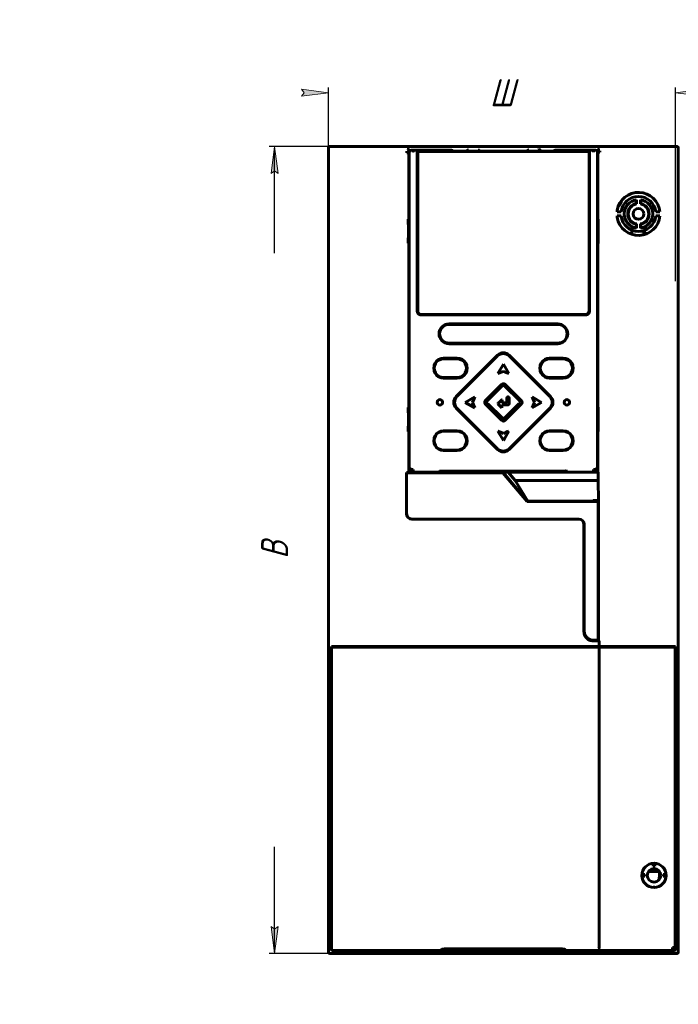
# Model space of a CAD drawing. Header units: millimetres. Extents: x 0 to 841, y 0 to 1189.
# Tile 1 of 5: x 0 to 245, y 366 to 732. Entities that reach past the tile are written whole.
import ezdxf

# ---------------------------------------------------------------- set-up
doc = ezdxf.new("R2010")
doc.units = ezdxf.units.MM
doc.linetypes.add('K5LT_BASIC', pattern=[0])
doc.linetypes.add('K5LT_THIN', pattern=[0])
doc.layers.add('Системный слой', color=7, linetype='Continuous')
doc.styles.add('KDIMTEXTSTYLE', font='GOST_AU.SHX', dxfattribs={"width": 0.96, "oblique": 15, "height": 5})
doc.dimstyles.new('KDIMSTYLE (1.00)', dxfattribs={"dimtxt": 5, "dimasz": 1, "dimexe": 2, "dimexo": 0, "dimgap": 1, "dimtad": 1, "dimtxsty": 'KDIMTEXTSTYLE', "dimsah": 1, "dimcen": 0, "dimdle": 1, "dimadec": 0, "dimazin": 0, "dimtfac": 0.667, "dimtmove": 0, "dimatfit": 3, "dimfxl": 1, "dimtvp": 1, "dimtolj": 1, "dimtzin": 0, "dimarcsym": 0})

# ---------------------------------------------------------------- blocks, each defined once
blk = doc.blocks.new('KDIMARROW_01')
at = {"layer": 'Системный слой'}
blk.add_hatch(color=0, dxfattribs=at).paths.add_polyline_path([(0, 0), (-10, 1.32), (-9, 0), (-10, -1.32)])
at = {"layer": 'Системный слой', "color": 0, "linetype": 'K5LT_THIN', "lineweight": 18}
for p, q in [((-9, 0), (-10, 1.32)), ((-10, 1.32), (0, 0)), ((0, 0), (-10, -1.32)), ((-10, -1.32), (-9, 0)), ((0, 0), (-1, 0))]:
    blk.add_line(p, q, dxfattribs=at)

msp = doc.modelspace()

# ---------------------------------------------------------------- linework, layer by layer
at = {"layer": 'Системный слой', "color": 150, "linetype": 'K5LT_BASIC', "lineweight": 60, "true_color": 0x0080ff}
for p, q in [((115.231, 685.05), (244.232, 685.05)), ((114.72, 385.536), (114.72, 684.536)), ((114.731, 385.549), (114.731, 684.551)), ((143.861, 682.767), (143.861, 683.267)), ((143.861, 682.767), (144.361, 682.767)), ((144.631, 683.58), (144.631, 658.173)), ((144.731, 682.731), (144.731, 564.931)), ((145.73, 683.73), (160.229, 683.73)), ((146.204, 682.918), (146.189, 683.217)), ((146.239, 682.919), (146.239, 683.219)), ((147.714, 682.919), (147.714, 623.915)), ((147.719, 683.219), (147.731, 683.256)), ((147.731, 623.932), (147.731, 683.256)), ((147.731, 683.256), (211.731, 683.256)), ((211.581, 683.232), (147.881, 683.232)), ((147.881, 683.232), (147.881, 624.032)), ((147.89, 683.224), (147.881, 683.232)), ((147.895, 682.924), (147.895, 624.046)), ((160.425, 683.33), (199.036, 683.33)), ((192.832, 683.78), (192.964, 683.979)), ((193.235, 683.534), (193.461, 683.534)), ((193.369, 683.336), (193.308, 683.336)), ((193.464, 683.479), (193.364, 683.33)), ((199.227, 683.738), (199.235, 683.738)), ((199.227, 683.728), (199.235, 683.728)), ((199.235, 683.733), (213.733, 683.733)), ((211.567, 624.046), (211.567, 682.924)), ((211.572, 683.224), (211.581, 683.232)), ((211.581, 683.232), (211.581, 624.032)), ((211.731, 683.256), (211.731, 623.932)), ((211.744, 683.219), (211.731, 683.256)), ((211.749, 623.915), (211.749, 682.919)), ((213.223, 683.219), (213.223, 682.919)), ((213.258, 682.918), (213.273, 683.217)), ((214.731, 682.733), (214.731, 616.732)), ((214.831, 658.173), (214.831, 683.58)), ((215.049, 682.924), (215.549, 682.924)), ((215.549, 683.336), (215.267, 683.336)), ((215.549, 683.424), (215.549, 682.924)), ((244.731, 684.551), (244.731, 385.549)), ((229.179, 663.717), (229.179, 665.238)), ((230.679, 665.238), (230.679, 663.717)), ((222.048, 661.362), (222.048, 660.741)), ((222.048, 660.741), (223.473, 660.741)), ((223.473, 659.241), (222.048, 659.241)), ((222.048, 659.241), (222.048, 658.621)), ((236.386, 660.741), (237.894, 660.741)), ((236.386, 659.241), (237.894, 659.241)), ((144.396, 658.055), (144.631, 658.173)), ((144.396, 656.064), (144.396, 658.055)), ((144.396, 656.064), (144.516, 656.004)), ((144.516, 656.004), (144.516, 651.115)), ((144.731, 658.173), (144.631, 658.173)), ((214.831, 658.173), (214.731, 658.173)), ((214.831, 658.173), (215.014, 658.081)), ((215.014, 656.038), (214.946, 656.004)), ((214.946, 656.004), (214.946, 651.115)), ((215.014, 658.081), (215.014, 656.038)), ((229.179, 654.745), (229.179, 656.266)), ((230.679, 656.266), (230.679, 654.745)), ((227.487, 653.968), (227.487, 652.373)), ((229.179, 654.97), (228.233, 654.97)), ((231.401, 654.97), (230.679, 654.97)), ((231.401, 654.97), (231.401, 654.9)), ((231.401, 653.66), (231.401, 653.237)), ((232.72, 653.237), (231.401, 653.237)), ((232.72, 652.494), (232.72, 653.237)), ((144.516, 651.115), (144.396, 651.055)), ((144.396, 649.064), (144.396, 651.055)), ((144.631, 648.946), (144.396, 649.064)), ((144.631, 648.946), (144.631, 588.173)), ((144.631, 648.946), (144.731, 648.946)), ((214.731, 648.946), (214.831, 648.946)), ((215.014, 649.038), (214.831, 648.946)), ((214.831, 588.173), (214.831, 648.946)), ((214.946, 651.115), (215.014, 651.081)), ((215.014, 651.081), (215.014, 649.038)), ((147.881, 624.032), (147.895, 624.046)), ((149.214, 622.415), (210.249, 622.415)), ((210.231, 622.432), (149.231, 622.432)), ((210.081, 622.532), (149.381, 622.532)), ((210.067, 622.546), (149.395, 622.546)), ((211.567, 624.046), (211.581, 624.032)), ((159.531, 619.132), (199.931, 619.132)), ((159.531, 618.932), (199.931, 618.932)), ((200.963, 618.985), (200.963, 618.777)), ((214.679, 615.732), (214.679, 608.132)), ((199.931, 611.932), (159.531, 611.932)), ((199.931, 611.732), (159.531, 611.732)), ((164.703, 611.932), (164.703, 611.732)), ((165.281, 611.932), (165.281, 611.732)), ((165.703, 611.932), (165.703, 611.732)), ((166.09, 611.932), (166.09, 611.732)), ((191.323, 611.932), (191.323, 611.732)), ((191.423, 611.932), (191.423, 611.732)), ((192.623, 611.732), (192.623, 611.932)), ((192.723, 611.732), (192.723, 611.932)), ((193.853, 611.732), (193.853, 611.932)), ((193.863, 611.732), (193.863, 611.932)), ((193.873, 611.932), (193.873, 611.732)), ((193.963, 611.932), (193.963, 611.732)), ((194.163, 611.732), (194.163, 611.932)), ((195.253, 611.732), (195.253, 611.932)), ((195.263, 611.932), (195.263, 611.732)), ((195.273, 611.932), (195.273, 611.732)), ((200.963, 612.087), (200.963, 611.879)), ((178.917, 608.234), (178.917, 607.951)), ((178.917, 607.951), (178.917, 608.234)), ((179.365, 608.041), (179.365, 608.324)), ((157.532, 606.332), (162.531, 606.332)), ((157.532, 606.132), (162.531, 606.132)), ((162.195, 592.053), (177.61, 607.468)), ((162.478, 592.053), (177.61, 607.185)), ((177.696, 600.595), (179.731, 604.12)), ((179.731, 604.12), (181.766, 600.595)), ((181.853, 607.468), (197.267, 592.053)), ((181.853, 607.185), (196.985, 592.053)), ((193.768, 604.211), (193.768, 604.129)), ((193.768, 604.211), (193.808, 604.211)), ((194.168, 604.779), (194.168, 605.092)), ((194.542, 605.189), (194.257, 605.189)), ((196.931, 606.332), (201.931, 606.332)), ((196.931, 606.132), (201.931, 606.132)), ((200.963, 606.332), (200.963, 606.132)), ((214.731, 607.132), (214.731, 564.931)), ((154.1, 603.319), (154.1, 604.015)), ((154.1, 601.249), (154.1, 601.944)), ((179.731, 601.459), (177.696, 600.595)), ((177.696, 600.595), (178.704, 601.023)), ((179.272, 601.264), (179.731, 601.459)), ((181.766, 600.595), (179.731, 601.459)), ((180.62, 601.082), (181.766, 600.595)), ((193.808, 600.649), (193.808, 601.053)), ((193.818, 600.633), (193.818, 601.033)), ((162.531, 599.132), (157.532, 599.132)), ((162.531, 598.932), (157.532, 598.932)), ((192.443, 596.878), (192.16, 596.878)), ((194.918, 599.739), (194.624, 599.739)), ((194.9, 599.539), (194.918, 599.539)), ((194.918, 599.539), (194.918, 599.739)), ((194.918, 599.539), (195.118, 599.539)), ((194.918, 599.539), (194.918, 599.528)), ((195.118, 599.407), (195.118, 599.539)), ((195.218, 599.58), (195.218, 599.353)), ((201.931, 599.132), (196.931, 599.132)), ((201.931, 598.932), (196.931, 598.932)), ((200.963, 599.132), (200.963, 598.932)), ((179.024, 596.579), (173.083, 590.639)), ((173.791, 590.639), (179.024, 595.871)), ((186.379, 590.639), (180.438, 596.579)), ((180.438, 595.871), (185.671, 590.639)), ((192.728, 596.464), (192.728, 596.593)), ((192.728, 596.593), (192.728, 596.417)), ((192.728, 596.31), (192.728, 596.464)), ((192.728, 596.417), (192.728, 596.31)), ((163.053, 592.628), (162.77, 592.628)), ((165.543, 589.932), (169.068, 591.967)), ((169.068, 587.896), (165.543, 589.932)), ((165.543, 589.932), (169.068, 587.896)), ((169.068, 591.967), (168.203, 589.932)), ((168.399, 589.472), (168.203, 589.932)), ((168.203, 589.932), (169.068, 587.896)), ((173.791, 589.224), (174.004, 589.437)), ((174.004, 589.437), (179.236, 584.204)), ((179.214, 590.901), (179.221, 590.889)), ((179.214, 589.794), (179.214, 590.901)), ((179.214, 589.794), (179.221, 589.796)), ((179.731, 589.794), (179.214, 589.794)), ((179.731, 589.796), (179.221, 589.796)), ((181.039, 589.795), (179.731, 589.796)), ((180.226, 584.204), (185.459, 589.437)), ((181.055, 589.794), (181.039, 589.795)), ((181.133, 591.81), (181.122, 591.795)), ((185.459, 589.437), (185.671, 589.224)), ((193.919, 589.932), (190.394, 591.967)), ((191.259, 589.932), (190.394, 591.967)), ((190.394, 587.896), (191.259, 589.932)), ((193.919, 589.932), (190.394, 587.896)), ((196.692, 592.628), (196.409, 592.628)), ((144.396, 588.055), (144.631, 588.173)), ((144.396, 586.064), (144.396, 588.055)), ((144.396, 586.064), (144.516, 586.004)), ((144.516, 586.004), (144.516, 581.115)), ((144.731, 588.173), (144.631, 588.173)), ((177.61, 572.395), (162.195, 587.81)), ((177.61, 572.678), (162.478, 587.81)), ((169.068, 587.896), (168.642, 588.899)), ((173.083, 589.224), (179.024, 583.284)), ((173.791, 589.224), (179.024, 583.992)), ((179.214, 588.999), (179.731, 588.999)), ((179.214, 587.892), (179.214, 588.999)), ((179.221, 589.012), (179.731, 589.012)), ((179.731, 588.999), (179.731, 589.012)), ((180.438, 583.284), (186.379, 589.224)), ((180.438, 583.992), (185.671, 589.224)), ((196.985, 587.81), (181.853, 572.678)), ((197.267, 587.81), (181.853, 572.395)), ((191.013, 589.352), (190.394, 587.896)), ((214.831, 588.173), (214.731, 588.173)), ((214.831, 588.173), (215.014, 588.081)), ((215.014, 586.038), (214.946, 586.004)), ((214.946, 586.004), (214.946, 581.115)), ((215.014, 588.081), (215.014, 586.038)), ((144.516, 581.115), (144.396, 581.055)), ((144.396, 579.064), (144.396, 581.055)), ((144.631, 578.946), (144.396, 579.064)), ((144.631, 578.946), (144.631, 564.059)), ((144.631, 578.946), (144.731, 578.946)), ((157.532, 579.382), (162.531, 579.382)), ((157.532, 579.182), (162.531, 579.182)), ((179.731, 575.744), (177.696, 579.268)), ((177.696, 579.268), (179.731, 578.404)), ((179.121, 578.663), (177.696, 579.268)), ((181.766, 579.268), (179.731, 575.744)), ((179.731, 578.404), (181.766, 579.268)), ((180.191, 578.599), (179.731, 578.404)), ((196.931, 579.382), (201.931, 579.382)), ((196.931, 579.182), (201.931, 579.182)), ((214.731, 578.946), (214.831, 578.946)), ((215.014, 579.038), (214.831, 578.946)), ((214.831, 564.059), (214.831, 578.946)), ((214.946, 581.115), (215.014, 581.081)), ((215.014, 581.081), (215.014, 579.038)), ((179.731, 575.744), (180.321, 576.765)), ((162.531, 572.182), (157.532, 572.182)), ((162.531, 571.982), (157.532, 571.982)), ((201.931, 572.182), (196.931, 572.182)), ((201.931, 571.982), (196.931, 571.982)), ((143.712, 563.81), (143.677, 563.845)), ((143.677, 563.845), (143.677, 548.52)), ((143.861, 563.845), (143.677, 563.845)), ((143.712, 563.81), (143.712, 548.52)), ((144.387, 563.81), (143.712, 563.81)), ((144.387, 563.81), (144.361, 563.837)), ((144.387, 563.815), (144.631, 564.059)), ((144.387, 563.81), (144.387, 563.815)), ((144.387, 563.815), (179.614, 563.815)), ((144.631, 564.059), (145.242, 564.059)), ((155.725, 563.932), (145.73, 563.932)), ((146.229, 564.432), (146.229, 564.931)), ((155.725, 563.932), (155.948, 564.378)), ((155.789, 564.059), (159.431, 564.059)), ((203.515, 564.378), (155.948, 564.378)), ((157.821, 563.815), (157.821, 563.959)), ((157.906, 563.959), (157.821, 563.959)), ((157.906, 563.959), (157.906, 563.815)), ((158.165, 563.815), (158.165, 564.059)), ((158.231, 564.293), (158.231, 564.378)), ((158.5, 564.258), (167.431, 564.258)), ((159.431, 564.258), (159.431, 564.059)), ((160.631, 564.378), (160.631, 564.303)), ((160.631, 564.303), (165.431, 564.303)), ((165.431, 564.303), (165.431, 564.378)), ((166.431, 564.059), (166.431, 564.258)), ((166.431, 564.059), (167.431, 564.059)), ((167.431, 564.054), (167.431, 564.378)), ((167.431, 564.012), (167.431, 564.054)), ((192.031, 564.054), (167.431, 564.054)), ((167.431, 563.971), (167.431, 564.012)), ((192.031, 564.012), (167.431, 564.012)), ((192.031, 563.971), (167.431, 563.971)), ((167.431, 563.887), (167.431, 563.971)), ((180.5, 563.887), (167.431, 563.887)), ((177.965, 563.887), (177.965, 563.815)), ((179.614, 563.815), (181.534, 563.971)), ((179.614, 563.815), (188.571, 553.14)), ((181.556, 563.971), (184.131, 560.901)), ((192.031, 564.378), (192.031, 564.054)), ((192.031, 564.258), (194.531, 564.258)), ((192.031, 564.059), (193.031, 564.059)), ((192.031, 564.054), (192.031, 564.012)), ((192.031, 564.012), (192.031, 563.971)), ((203.455, 563.972), (192.031, 563.972)), ((192.031, 563.971), (192.031, 563.887)), ((193.031, 564.258), (193.031, 564.059)), ((194.031, 564.378), (194.031, 564.303)), ((194.031, 564.303), (194.531, 564.303)), ((194.531, 563.976), (194.531, 564.378)), ((198.531, 563.976), (194.531, 563.976)), ((198.531, 564.378), (198.531, 563.976)), ((198.531, 564.303), (198.831, 564.303)), ((198.531, 564.258), (200.963, 564.258)), ((198.831, 564.303), (198.831, 564.378)), ((200.031, 564.059), (200.031, 564.258)), ((200.031, 564.059), (203.247, 564.059)), ((201.231, 564.293), (201.231, 564.378)), ((213.733, 563.932), (203.734, 563.932)), ((213.233, 564.432), (213.233, 564.931)), ((214.918, 563.972), (214.012, 563.972)), ((214.22, 564.059), (214.831, 564.059)), ((214.918, 563.972), (214.831, 564.059)), ((214.918, 560.901), (214.918, 563.972)), ((143.762, 563.741), (143.762, 548.54)), ((143.762, 563.741), (179.533, 563.741)), ((188.512, 553.04), (179.533, 563.741)), ((214.918, 560.901), (184.131, 560.901)), ((188.857, 553.14), (184.131, 560.901)), ((214.918, 560.901), (215.049, 553.398)), ((210.026, 553.04), (188.512, 553.04)), ((188.571, 553.14), (210.026, 553.14)), ((210.026, 553.14), (212.92, 553.14)), ((213.146, 553.14), (213.146, 553.398)), ((213.146, 553.398), (215.049, 553.398)), ((213.146, 553.14), (215.049, 553.14)), ((213.49, 553.14), (213.49, 553.021)), ((214.977, 501.486), (214.977, 552.995)), ((215.041, 553.14), (215.041, 501.275)), ((215.049, 553.14), (215.049, 553.398)), ((143.677, 548.52), (143.712, 548.52)), ((207.712, 546.52), (145.712, 546.52)), ((145.712, 546.486), (145.712, 546.52)), ((145.712, 546.486), (207.712, 546.486)), ((145.762, 546.54), (207.772, 546.54)), ((207.712, 546.486), (207.712, 546.52)), ((209.677, 504.74), (209.677, 544.52)), ((209.712, 544.52), (209.677, 544.52)), ((209.712, 544.52), (209.712, 504.74)), ((209.772, 544.54), (209.772, 504.94)), ((215.041, 529.263), (214.977, 529.263)), ((214.977, 523.21), (215.041, 523.21)), ((115.806, 499.166), (115.806, 386.624)), ((115.806, 499.166), (116.241, 499.166)), ((115.832, 498.846), (116.241, 498.846)), ((115.832, 498.846), (115.832, 386.65)), ((122.233, 499.166), (116.241, 499.166)), ((116.241, 498.846), (122.233, 498.846)), ((118.736, 499.062), (118.313, 499.062)), ((118.313, 499.062), (118.313, 498.846)), ((118.604, 499.166), (118.604, 499.062)), ((118.736, 499.062), (118.736, 498.846)), ((120.656, 499.166), (120.656, 498.846)), ((210.135, 499.166), (122.233, 499.166)), ((122.233, 498.846), (210.126, 498.846)), ((192.194, 499.166), (192.194, 498.846)), ((199.247, 498.846), (199.247, 499.166)), ((210.126, 498.846), (215.322, 498.846)), ((210.135, 499.166), (215.331, 499.166)), ((213.49, 501.46), (213.49, 501.275)), ((215.041, 501.275), (213.49, 501.275)), ((215.049, 501.266), (215.041, 501.275)), ((215.322, 387.188), (215.322, 498.846)), ((242.587, 498.846), (215.322, 498.846)), ((215.331, 499.166), (215.331, 501.257)), ((215.549, 501.257), (215.331, 501.257)), ((242.606, 499.166), (215.331, 499.166)), ((238.804, 499.166), (238.804, 498.846)), ((239.073, 499.166), (239.073, 498.846)), ((240.685, 499.062), (241.13, 499.062)), ((240.689, 498.985), (240.685, 499.062)), ((240.689, 498.985), (240.689, 498.846)), ((240.857, 499.062), (240.857, 499.166)), ((241.13, 498.846), (241.13, 499.062)), ((242.587, 498.846), (243.087, 498.846)), ((243.105, 499.166), (242.606, 499.166)), ((243.087, 498.846), (243.612, 498.846)), ((243.105, 499.166), (243.657, 499.166)), ((243.612, 386.65), (243.612, 498.846)), ((243.657, 386.624), (243.657, 499.166)), ((235.406, 417.454), (235.406, 418.534)), ((236.057, 418.533), (236.057, 417.454)), ((232.327, 413.724), (231.224, 413.724)), ((231.226, 414.375), (232.327, 414.375)), ((237.72, 415.529), (233.694, 415.529)), ((237.72, 415.529), (237.72, 413.569)), ((239.135, 414.375), (240.218, 414.375)), ((240.22, 413.724), (239.135, 413.724)), ((235.406, 409.539), (235.406, 409.625)), ((236.057, 409.625), (236.057, 409.54)), ((128.389, 385.036), (115.22, 385.036)), ((244.232, 385.05), (115.231, 385.05)), ((116.305, 386.124), (243.158, 386.124)), ((116.331, 386.15), (243.113, 386.15)), ((131.411, 385.036), (128.389, 385.036)), ((131.411, 385.036), (132.409, 385.036)), ((151.356, 385.036), (132.409, 385.036)), ((151.356, 385.05), (151.356, 385.036)), ((151.356, 385.036), (152.72, 385.036)), ((163.695, 385.036), (152.72, 385.036)), ((156.722, 386.44), (156.722, 386.545)), ((157.079, 386.59), (156.93, 386.59)), ((160.222, 386.728), (199.222, 386.728)), ((195.745, 385.036), (163.695, 385.036)), ((206.72, 385.036), (195.745, 385.036)), ((202.515, 386.59), (202.365, 386.59)), ((202.722, 386.545), (202.722, 386.44)), ((206.72, 385.036), (208.085, 385.036)), ((208.085, 385.036), (208.085, 385.05)), ((227.032, 385.036), (208.085, 385.036)), ((215.322, 387.188), (215.322, 387.175)), ((228.03, 385.036), (227.032, 385.036)), ((231.052, 385.036), (228.03, 385.036)), ((244.22, 385.036), (231.052, 385.036)), ((242.587, 387.175), (242.587, 386.676)), ((242.587, 387.175), (243.087, 387.175))]:
    msp.add_line(p, q, dxfattribs=at)
for centre, radius in [((229.929, 659.991), 2), ((156.13, 589.932), 1), ((203.332, 589.932), 1), ((235.731, 414.05), 2.517)]:
    msp.add_circle(centre, radius, dxfattribs=at)
for centre, radius, start, end in [((115.22, 684.536), 0.5, 141.37743, 180), ((229.929, 659.991), 8, 5.37938, 170.13386), ((229.929, 659.991), 6.5, 6.62581, 173.37419), ((219.72, 665.737), 4, 312.82785, 348.43397), ((229.929, 659.991), 5.3, 98.1352, 261.8648), ((229.92, 659.978), 3.986, 100.71657, 259.28343), ((229.929, 659.991), 3.8, 101.38311, 258.61689), ((229.929, 659.991), 5.3, 278.1352, 81.8648), ((229.92, 659.978), 3.986, 280.97607, 79.02393), ((229.929, 659.991), 3.8, 281.38311, 78.61689), ((229.929, 659.991), 8, 189.86614, 354.62062), ((229.929, 659.991), 6.5, 186.62581, 353.37419), ((159.531, 615.432), 3.7, 90, 270), ((159.531, 615.432), 3.5, 90, 270), ((199.931, 615.432), 3.7, 270, 90), ((199.931, 615.432), 3.5, 270, 90), ((179.731, 605.346), 3, 45, 135), ((179.731, 605.064), 3, 45, 135), ((157.531, 602.632), 3.7, 89.99663, 270.00357), ((157.531, 602.632), 3.5, 89.99643, 270.00357), ((162.531, 602.632), 3.7, 269.99663, 90.00357), ((162.531, 602.632), 3.5, 269.99643, 90.00357), ((196.931, 602.632), 3.7, 89.99663, 270.00337), ((196.931, 602.632), 3.5, 89.99643, 270.00357), ((201.931, 602.632), 3.7, 269.99663, 90.00357), ((201.931, 602.632), 3.5, 269.99643, 90.00357), ((179.731, 595.872), 1, 45, 135), ((179.731, 595.164), 1, 45, 135), ((164.316, 589.932), 3, 135, 225), ((164.599, 589.932), 3, 135, 225), ((173.79, 589.932), 1, 135, 225), ((174.499, 589.932), 1, 135, 225), ((184.964, 589.932), 1, 0, 45), ((184.964, 589.932), 1, 315, 0), ((185.672, 589.932), 1, 315, 45), ((194.863, 589.932), 3, 315, 45), ((195.146, 589.932), 3, 315, 45), ((179.731, 584.699), 1, 225, 315), ((179.731, 583.991), 1, 225, 315), ((179.731, 584.699), 0.7, 225, 315), ((157.531, 575.682), 3.7, 89.99663, 270.00357), ((157.531, 575.682), 3.5, 89.99643, 270.00357), ((162.531, 575.682), 3.7, 269.99663, 90.00357), ((162.531, 575.682), 3.5, 269.99643, 90.00357), ((196.931, 575.682), 3.7, 89.99663, 270.00337), ((196.931, 575.682), 3.5, 89.99643, 270.00357), ((201.931, 575.682), 3.7, 269.99663, 90.00357), ((201.931, 575.682), 3.5, 269.99643, 90.00357), ((179.731, 574.799), 3, 225, 315), ((179.731, 574.517), 3, 225, 315), ((145.712, 548.52), 2.035, 180, 270), ((145.712, 548.52), 2, 180, 270), ((145.762, 548.54), 2, 180, 270), ((207.712, 544.52), 2, 0, 90), ((207.712, 544.52), 1.965, 0, 90), ((207.772, 544.54), 2, 0, 90), ((213.212, 504.74), 3.535, 180, 209.48194), ((213.212, 504.74), 3.5, 180, 204.44267), ((213.272, 504.94), 3.5, 180, 201.94874), ((235.722, 414.036), 4.509, 90, 270), ((235.731, 414.05), 3.419, 84.53894, 95.46106), ((235.722, 414.036), 4.509, 270, 90), ((235.731, 414.05), 3.419, 174.53894, 185.46106), ((235.731, 414.05), 3.419, 354.53894, 5.46106), ((235.18, 413.569), 2.54, 321.16096, 0), ((235.731, 414.05), 4.437, 265.79358, 274.20642), ((115.22, 385.536), 0.5, 180, 270), ((152.72, 385.536), 0.5, 256.71931, 270), ((163.695, 385.536), 0.5, 256.71931, 270), ((195.745, 385.536), 0.5, 270, 283.28069), ((206.72, 385.536), 0.5, 270, 283.28069), ((244.22, 385.536), 0.5, 270, 320.16242)]:
    msp.add_arc(centre, radius, start, end, dxfattribs=at)
for centre, major_axis, ratio, start_param, end_param in [((143.861, 682.767), (-0.474, 0.158), 0.9984779, 3.4635564, 5.0334393), ((192.964, 683.479), (0.416, -0.277), 0.9980229, 0.5886817, 2.1576515), ((215.549, 682.924), (-0.474, -0.158), 0.9984779, 4.3913386, 5.9612216), ((156.722, 386.939), (0.5, 0), 0.9986295, 4.712389, 5.6031458), ((156.722, 387.044), (0.5, 0), 0.9986295, 4.712389, 5.2086019), ((202.722, 386.939), (-0.5, 0), 0.9986295, 0.6800395, 1.5707963), ((202.722, 387.044), (-0.5, 0), 0.9986295, 1.0745835, 1.5707963), ((242.587, 387.175), (0.354, 0.354), 0.9972647, 3.9283603, 5.4964176)]:
    msp.add_ellipse(centre, major_axis=major_axis, ratio=ratio, start_param=start_param, end_param=end_param, dxfattribs=at)
for points, weights in [([(114.731, 684.551), (114.731, 684.843), (114.938, 685.05), (115.231, 685.05)], [1, 0.805384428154, 0.805384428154, 1]), ([(244.232, 685.05), (244.525, 685.05), (244.731, 684.843), (244.731, 684.551)], [1, 0.805384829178, 0.805384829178, 1]), ([(144.631, 683.606), (144.616, 683.887), (144.416, 684.09), (144.14, 684.105)], [1, 0.816916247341, 0.816916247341, 1]), ([(146.189, 683.217), (146.206, 683.218), (146.222, 683.219), (146.239, 683.219)], [1, 0.999794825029, 0.999794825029, 1]), ([(146.239, 682.919), (146.227, 682.919), (146.216, 682.919), (146.204, 682.918)], [1, 0.999794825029, 0.999794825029, 1]), ([(147.719, 683.219), (147.716, 683.21), (147.714, 683.088), (147.714, 682.919)], [1, 0.816916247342, 0.816916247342, 1]), ([(147.895, 682.924), (147.895, 683.097), (147.893, 683.221), (147.89, 683.224)], [1, 0.808834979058, 0.808834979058, 1]), ([(166.631, 683.78), (166.382, 683.767), (166.191, 683.589), (166.153, 683.33)], [1, 0.829646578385, 0.817799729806, 0.964459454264]), ([(170.909, 683.33), (170.872, 683.589), (170.68, 683.767), (170.432, 683.78)], [0.964458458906, 0.81779978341, 0.829646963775, 1]), ([(189.031, 683.78), (188.782, 683.767), (188.591, 683.589), (188.553, 683.33)], [1, 0.829646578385, 0.817799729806, 0.964459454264]), ([(193.309, 683.33), (193.272, 683.589), (193.08, 683.767), (192.832, 683.78)], [0.96445711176, 0.817799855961, 0.829647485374, 1]), ([(211.572, 683.224), (211.569, 683.221), (211.567, 683.097), (211.567, 682.924)], [1, 0.80883497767, 0.80883497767, 1]), ([(211.749, 682.919), (211.749, 683.088), (211.747, 683.21), (211.744, 683.219)], [1, 0.816916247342, 0.816916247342, 1]), ([(213.223, 683.219), (213.24, 683.219), (213.257, 683.218), (213.273, 683.217)], [1, 0.999794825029, 0.999794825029, 1]), ([(213.258, 682.918), (213.247, 682.919), (213.235, 682.919), (213.223, 682.919)], [1, 0.999794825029, 0.999794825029, 1]), ([(215.322, 684.105), (215.046, 684.09), (214.846, 683.887), (214.832, 683.606)], [1, 0.816916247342, 0.816916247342, 1]), ([(149.214, 622.415), (148.335, 622.415), (147.714, 623.036), (147.714, 623.915)], [1, 0.80480826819, 0.80480826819, 1]), ([(149.231, 622.432), (148.352, 622.432), (147.731, 623.054), (147.731, 623.932)], [1, 0.804808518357, 0.804808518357, 1]), ([(149.381, 622.532), (148.502, 622.532), (147.881, 623.154), (147.881, 624.032)], [1, 0.804808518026, 0.804808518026, 1]), ([(147.895, 624.046), (147.895, 623.168), (148.516, 622.546), (149.395, 622.546)], [1, 0.8048106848, 0.8048106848, 1]), ([(210.067, 622.546), (210.946, 622.546), (211.567, 623.168), (211.567, 624.046)], [1, 0.804810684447, 0.804810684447, 1]), ([(211.581, 624.032), (211.581, 623.154), (210.96, 622.532), (210.081, 622.532)], [1, 0.804808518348, 0.804808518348, 1]), ([(211.731, 623.932), (211.731, 623.054), (211.11, 622.432), (210.231, 622.432)], [1, 0.80480852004, 0.80480852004, 1]), ([(211.749, 623.915), (211.749, 623.036), (211.127, 622.415), (210.249, 622.415)], [1, 0.804808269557, 0.804808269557, 1]), ([(214.731, 616.732), (214.701, 616.732), (214.679, 616.318), (214.679, 615.732)], [1, 0.804737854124, 0.804737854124, 1]), ([(214.679, 608.132), (214.679, 607.547), (214.701, 607.132), (214.731, 607.132)], [1, 0.804737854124, 0.804737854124, 1]), ([(144.361, 563.837), (144.356, 563.842), (144.15, 563.845), (143.861, 563.845)], [1, 0.808833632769, 0.808833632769, 1]), ([(145.73, 563.932), (145.145, 563.932), (144.731, 564.346), (144.731, 564.931)], [1, 0.805381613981, 0.805381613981, 1]), ([(145.206, 565.405), (145.235, 565.139), (145.643, 564.946), (146.204, 564.932)], [1, 0.816916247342, 0.816916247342, 1]), ([(146.179, 564.433), (145.618, 564.462), (145.221, 564.858), (145.206, 565.405)], [1, 0.816916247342, 0.816916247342, 1]), ([(146.229, 564.432), (146.213, 564.432), (146.196, 564.432), (146.179, 564.433)], [1, 0.999794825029, 0.999794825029, 1]), ([(146.204, 564.932), (146.213, 564.931), (146.221, 564.931), (146.229, 564.931)], [1, 0.999794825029, 0.999794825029, 1]), ([(158.231, 564.293), (158.231, 564.281), (158.323, 564.269), (158.5, 564.258)], [1, 0.977253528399, 0.977253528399, 1]), ([(200.963, 564.258), (201.14, 564.269), (201.231, 564.281), (201.231, 564.293)], [1, 0.977253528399, 0.977253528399, 1]), ([(213.233, 564.931), (213.242, 564.931), (213.25, 564.931), (213.258, 564.932)], [1, 0.999794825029, 0.999794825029, 1]), ([(213.283, 564.433), (213.266, 564.432), (213.25, 564.432), (213.233, 564.432)], [1, 0.999794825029, 0.999794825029, 1]), ([(213.258, 564.932), (213.82, 564.946), (214.227, 565.139), (214.257, 565.405)], [1, 0.816916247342, 0.816916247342, 1]), ([(214.257, 565.405), (214.241, 564.858), (213.844, 564.462), (213.283, 564.433)], [1, 0.816916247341, 0.816916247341, 1]), ([(214.731, 564.931), (214.731, 564.346), (214.318, 563.932), (213.733, 563.932)], [1, 0.805381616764, 0.805381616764, 1]), ([(214.977, 552.995), (213.835, 553.024), (212.047, 553.04), (210.026, 553.04)], [1, 0.923052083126, 0.923052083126, 1]), ([(213.146, 553.398), (213.074, 553.309), (212.999, 553.223), (212.92, 553.14)], [1, 0.999389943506, 0.999389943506, 1]), ([(215.331, 501.257), (214.817, 501.242), (214.095, 501.229), (213.212, 501.22)], [1, 0.978552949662, 0.978552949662, 1]), ([(213.272, 501.457), (213.947, 501.465), (214.523, 501.474), (214.977, 501.486)], [1, 0.986795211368, 0.986795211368, 1]), ([(215.549, 501.257), (215.261, 501.257), (215.055, 501.261), (215.049, 501.266)], [1, 0.808835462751, 0.808835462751, 1]), ([(115.231, 385.05), (114.938, 385.05), (114.731, 385.257), (114.731, 385.549)], [1, 0.805384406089, 0.805384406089, 1]), ([(116.305, 386.124), (116.012, 386.124), (115.806, 386.331), (115.806, 386.624)], [1, 0.805384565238, 0.805384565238, 1]), ([(116.331, 386.15), (116.038, 386.15), (115.832, 386.357), (115.832, 386.65)], [1, 0.805383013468, 0.805383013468, 1]), ([(128.415, 385.037), (128.445, 385.039), (128.475, 385.043), (128.505, 385.05)], [1, 0.976902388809, 0.956718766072, 0.939449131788]), ([(230.936, 385.05), (230.966, 385.043), (230.996, 385.039), (231.025, 385.037)], [0.93945465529, 0.9567230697, 0.97690485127, 1]), ([(243.612, 386.65), (243.612, 386.357), (243.406, 386.15), (243.113, 386.15)], [1, 0.805383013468, 0.805383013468, 1]), ([(243.657, 386.624), (243.657, 386.331), (243.45, 386.124), (243.158, 386.124)], [1, 0.805384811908, 0.805384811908, 1]), ([(244.731, 385.549), (244.731, 385.257), (244.525, 385.05), (244.232, 385.05)], [1, 0.80538481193, 0.80538481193, 1])]:
    msp.add_rational_spline(points, weights, degree=3, dxfattribs=at)
for points, knots in [([(144.731, 682.731), (144.731, 682.807), (144.744, 682.919), (144.787, 683.069), (144.839, 683.192), (144.923, 683.329), (145.042, 683.464), (145.184, 683.574), (145.323, 683.647), (145.441, 683.69), (145.573, 683.721), (145.667, 683.73), (145.73, 683.73)], [0, 0, 0, 0, 1.8787371, 2.7749384, 3.8740157, 5.2044455, 6.7662538, 8.3278025, 9.6283778, 10.6680174, 11.4460202, 13, 13, 13, 13]), ([(160.229, 683.73), (160.269, 683.731), (160.334, 683.727), (160.421, 683.712), (160.479, 683.7), (160.543, 683.679), (160.604, 683.659), (160.656, 683.633), (160.72, 683.604), (160.771, 683.568), (160.825, 683.536), (160.872, 683.492), (160.924, 683.453), (160.963, 683.404), (161.011, 683.359), (161.044, 683.298), (161.068, 683.285), (161.087, 683.24), (161.09, 683.232)], [0, 0, 0, 0, 2.3490488, 3.4740515, 4.6974291, 5.8286171, 7.0446614, 8.2728606, 9.3902902, 10.5482513, 11.7350315, 12.916824, 14.0820135, 15.2970126, 16.4350445, 17.6927796, 18.7935741, 19, 19, 19, 19]), ([(198.433, 683.33), (198.444, 683.348), (198.473, 683.389), (198.501, 683.409), (198.571, 683.492), (198.646, 683.545), (198.756, 683.616), (198.87, 683.668), (198.976, 683.702), (199.053, 683.717), (199.137, 683.73), (199.195, 683.734), (199.227, 683.733)], [0, 0, 0, 0, 0.5430629, 1.6291886, 2.364332, 4.1808668, 5.9963981, 7.8127226, 9.6302754, 10.6154157, 11.4486959, 13, 13, 13, 13]), ([(213.733, 683.733), (213.775, 683.733), (213.844, 683.728), (213.951, 683.711), (214.061, 683.68), (214.19, 683.626), (214.331, 683.541), (214.465, 683.421), (214.575, 683.28), (214.65, 683.139), (214.694, 683.014), (214.717, 682.91), (214.729, 682.819), (214.731, 682.762), (214.731, 682.733)], [0, 0, 0, 0, 1.1676438, 2.0017978, 3.113676, 4.4254299, 6.0259311, 7.8041354, 9.5710421, 11.1376651, 12.3705089, 13.3584721, 14.1905088, 15, 15, 15, 15]), ([(179.221, 590.889), (178.979, 590.659), (178.737, 590.43), (178.494, 590.202), (178.351, 590.068), (178.207, 589.934), (178.064, 589.801), (177.92, 589.667), (177.776, 589.534), (177.631, 589.401)], [0, 0, 0, 0, 0.0010000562, 0.0010000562, 0.0010000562, 0.0015884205, 0.0015884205, 0.0015884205, 0.0021767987, 0.0021767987, 0.0021767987, 0.0021767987]), ([(179.221, 589.796), (179.221, 589.887), (179.221, 589.978), (179.221, 590.16), (179.221, 590.251), (179.221, 590.524), (179.221, 590.706), (179.221, 590.889)], [0, 0, 0, 0, 0.2499999, 0.2499999, 0.4999998, 0.4999998, 1, 1, 1, 1]), ([(179.731, 588.999), (179.74, 588.999), (179.759, 589), (179.794, 589), (179.841, 588.999), (179.899, 589), (179.967, 588.999), (180.037, 589), (180.109, 588.999), (180.185, 589), (180.272, 588.999), (180.379, 589), (180.506, 588.998), (180.649, 589), (180.795, 588.998), (180.934, 589.001), (181.053, 588.999), (181.157, 589), (181.248, 588.998), (181.329, 589), (181.399, 588.998), (181.455, 589.003), (181.504, 589.013), (181.548, 589.026), (181.594, 589.046), (181.645, 589.075), (181.701, 589.118), (181.751, 589.171), (181.786, 589.224), (181.809, 589.268), (181.824, 589.305), (181.835, 589.342), (181.844, 589.381), (181.848, 589.423), (181.85, 589.458), (181.85, 589.493), (181.85, 589.528), (181.85, 589.571), (181.85, 589.619), (181.85, 589.673), (181.85, 589.732), (181.849, 589.793), (181.85, 589.849), (181.851, 589.898), (181.851, 589.938), (181.851, 589.975), (181.85, 590.018), (181.849, 590.078), (181.85, 590.151), (181.85, 590.229), (181.849, 590.301), (181.849, 590.368), (181.85, 590.439), (181.848, 590.529), (181.852, 590.646), (181.848, 590.79), (181.851, 590.938), (181.85, 591.072), (181.849, 591.176), (181.851, 591.265), (181.852, 591.332), (181.852, 591.386), (181.852, 591.418), (181.851, 591.451), (181.848, 591.487), (181.85, 591.525), (181.85, 591.566), (181.848, 591.606), (181.843, 591.642), (181.838, 591.672), (181.83, 591.7), (181.819, 591.728), (181.806, 591.756), (181.79, 591.784), (181.771, 591.812), (181.749, 591.839), (181.724, 591.865), (181.693, 591.891), (181.65, 591.92), (181.594, 591.947), (181.527, 591.966), (181.458, 591.974), (181.389, 591.968), (181.322, 591.951), (181.264, 591.926), (181.214, 591.893), (181.171, 591.856), (181.145, 591.827), (181.133, 591.81)], [0, 0, 0, 0, 0.420817, 0.9637535, 1.7191921, 2.7116727, 3.8584818, 5.0430881, 6.1896011, 7.390807, 8.785623, 10.5252597, 12.6324672, 15.0490585, 17.5665043, 19.8889781, 21.8539071, 23.4767037, 24.9843302, 26.3767535, 27.4850582, 28.4306473, 29.1754004, 29.9384351, 30.6381229, 31.5947162, 32.8042821, 34.0825042, 35.10955, 35.8767217, 36.4787929, 37.0153253, 37.759338, 38.4142579, 39.067241, 39.5123968, 40.0920166, 40.7934196, 41.5725055, 42.4458632, 43.4167038, 44.4493862, 45.3905824, 46.1750009, 46.8312004, 47.3366258, 47.9868201, 48.9126135, 50.2221463, 51.5593505, 52.7165512, 53.7199677, 54.7850844, 56.1889334, 58.1071467, 60.5318833, 63.106136, 65.3907158, 67.0111729, 68.1738809, 69.7825301, 70.2836048, 70.800071, 71.3318438, 71.8923422, 72.5157848, 73.1816319, 73.9073179, 74.4656907, 74.9359467, 75.3918431, 75.8567836, 76.3437912, 76.8495485, 77.3764589, 77.9218821, 78.4692472, 79.0629679, 79.8392046, 80.8839148, 81.9910456, 83.0666513, 84.1635607, 85.2545796, 86.3001337, 87.1507859, 88.0507414, 89, 89, 89, 89]), ([(181.055, 589.794), (180.994, 589.793), (180.88, 589.794), (180.723, 589.794), (180.605, 589.794), (180.52, 589.793), (180.459, 589.794), (180.397, 589.794), (180.334, 589.794), (180.271, 589.794), (180.211, 589.794), (180.156, 589.793), (180.107, 589.794), (180.069, 589.794), (180.04, 589.794), (180.021, 589.794), (180.001, 589.794), (179.981, 589.794), (179.957, 589.793), (179.933, 589.794), (179.912, 589.793), (179.895, 589.794), (179.881, 589.794), (179.868, 589.794), (179.852, 589.793), (179.836, 589.793), (179.82, 589.794), (179.803, 589.794), (179.781, 589.794), (179.757, 589.794), (179.74, 589.794), (179.731, 589.794)], [0, 0, 0, 0, 4.4464645, 8.3112706, 11.3322836, 13.0167753, 14.4522241, 15.8238497, 17.4844655, 19.0044033, 20.411432, 21.8236415, 22.9931587, 23.9922911, 24.5645076, 25.0450552, 25.4156326, 25.9642622, 26.539145, 27.1303639, 27.6944535, 28.0776268, 28.3885678, 28.664188, 29.0647366, 29.4757465, 29.8296007, 30.2490244, 30.7420854, 31.3727153, 32, 32, 32, 32]), ([(181.133, 591.81), (181.123, 591.797), (181.106, 591.77), (181.086, 591.73), (181.073, 591.693), (181.064, 591.66), (181.059, 591.631), (181.057, 591.606), (181.056, 591.582), (181.055, 591.556), (181.055, 591.524), (181.055, 591.483), (181.055, 591.423), (181.055, 591.344), (181.057, 591.25), (181.054, 591.155), (181.056, 591.067), (181.058, 590.99), (181.057, 590.921), (181.056, 590.854), (181.055, 590.786), (181.055, 590.716), (181.056, 590.643), (181.056, 590.571), (181.056, 590.507), (181.056, 590.452), (181.055, 590.404), (181.056, 590.36), (181.057, 590.312), (181.058, 590.255), (181.055, 590.19), (181.055, 590.121), (181.055, 590.058), (181.055, 590.004), (181.055, 589.956), (181.055, 589.914), (181.056, 589.873), (181.055, 589.833), (181.055, 589.807), (181.055, 589.794)], [0, 0, 0, 0, 1.0150847, 1.8977421, 2.6548155, 3.350328, 3.9359233, 4.4047582, 4.8404155, 5.3795755, 5.906655, 6.720259, 7.8368018, 9.455754, 11.3512401, 13.3566126, 15.1094535, 16.5344961, 17.8313168, 19.1678018, 20.5313094, 21.8472055, 23.3273769, 24.81831, 26.0377954, 27.1208247, 28.0461269, 28.9075471, 29.7307785, 30.8144367, 32.2325604, 33.6548001, 34.8855679, 35.9281582, 36.8299897, 37.6557806, 38.4458809, 39.2249411, 40, 40, 40, 40]), ([(177.631, 589.401), (177.877, 589.176), (178.121, 588.949), (178.364, 588.721), (178.508, 588.587), (178.65, 588.452), (178.793, 588.317), (178.935, 588.182), (179.077, 588.047), (179.219, 587.911)], [0, 0, 0, 0, 0.0010000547, 0.0010000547, 0.0010000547, 0.0015888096, 0.0015888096, 0.0015888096, 0.00217758, 0.00217758, 0.00217758, 0.00217758]), ([(179.219, 587.911), (179.219, 587.994), (179.219, 588.077), (179.22, 588.244), (179.22, 588.328), (179.22, 588.494), (179.22, 588.578), (179.221, 588.778), (179.221, 588.895), (179.221, 589.012)], [0, 0, 0, 0, 0.2271119, 0.2271119, 0.4542238, 0.4542238, 0.6813358, 0.6813358, 1, 1, 1, 1]), ([(181.766, 579.268), (181.579, 579.189), (181.391, 579.109), (181.057, 578.967), (180.911, 578.905), (180.765, 578.843)], [0, 0, 0, 0, 0.2763926, 0.2763926, 0.4922136, 0.4922136, 0.4922136, 0.4922136]), ([(203.734, 563.932), (203.691, 563.932), (203.606, 563.938), (203.481, 563.962), (203.381, 563.995), (203.301, 564.031), (203.245, 564.059), (203.194, 564.091), (203.134, 564.131), (203.111, 564.149), (203.051, 564.203), (203.042, 564.21), (203.033, 564.221), (202.999, 564.256), (202.961, 564.3), (202.96, 564.296), (202.915, 564.363), (202.88, 564.406), (202.856, 564.457), (202.846, 564.477), (202.844, 564.481)], [0, 0, 0, 0, 2.4233159, 4.8459827, 7.267494, 8.4558297, 9.6873769, 10.9171808, 12.1063754, 13.3032363, 13.6735426, 14.5276356, 15.3604184, 15.7392133, 16.0701372, 16.9551616, 18.1883828, 19.388385, 20.6539144, 21, 21, 21, 21]), ([(210.026, 503.632), (210.162, 503.295), (210.346, 502.987), (210.809, 502.429), (211.078, 502.192), (211.527, 501.905), (211.683, 501.822), (211.999, 501.682), (212.159, 501.625), (212.483, 501.536), (212.646, 501.504), (212.963, 501.464), (213.119, 501.455), (213.272, 501.457)], [0, 0, 0, 0, 0.0010765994, 0.0010765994, 0.0021531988, 0.0021531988, 0.0026914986, 0.0026914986, 0.0032297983, 0.0032297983, 0.003768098, 0.003768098, 0.0043063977, 0.0043063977, 0.0043063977, 0.0043063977]), ([(210.026, 503.292), (210.182, 502.949), (210.389, 502.639), (210.77, 502.228), (210.906, 502.104), (211.191, 501.88), (211.343, 501.78), (211.653, 501.608), (211.809, 501.537), (212.118, 501.422), (212.273, 501.377), (212.716, 501.28), (212.985, 501.262), (213.212, 501.268)], [0, 0, 0, 0, 0.0011146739, 0.0011146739, 0.0016720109, 0.0016720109, 0.0022293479, 0.0022293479, 0.0027866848, 0.0027866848, 0.0033440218, 0.0033440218, 0.0044586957, 0.0044586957, 0.0044586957, 0.0044586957]), ([(210.135, 503), (210.294, 502.72), (210.494, 502.458), (210.836, 502.119), (210.957, 502.014), (211.214, 501.821), (211.35, 501.734), (211.627, 501.58), (211.768, 501.514), (212.056, 501.402), (212.204, 501.355), (212.645, 501.247), (212.933, 501.217), (213.212, 501.22)], [0.0060387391, 0.0060387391, 0.0060387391, 0.0060387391, 0.0070035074, 0.0070035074, 0.0074858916, 0.0074858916, 0.0079682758, 0.0079682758, 0.00845066, 0.00845066, 0.0089330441, 0.0089330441, 0.0098978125, 0.0098978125, 0.0098978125, 0.0098978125]), ([(156.917, 386.596), (156.921, 386.597), (156.928, 386.599), (156.947, 386.603), (156.953, 386.604), (156.975, 386.607), (156.99, 386.61), (157.035, 386.616), (157.065, 386.62), (157.102, 386.624), (157.106, 386.625), (157.144, 386.629), (157.174, 386.632), (157.25, 386.639), (157.293, 386.643), (157.412, 386.652), (157.492, 386.658), (157.662, 386.669), (157.75, 386.673), (157.946, 386.683), (158.055, 386.688), (158.286, 386.697), (158.409, 386.701), (158.664, 386.708), (158.796, 386.712), (159.068, 386.717), (159.207, 386.72), (159.493, 386.724), (159.639, 386.725), (159.932, 386.727), (160.077, 386.728), (160.222, 386.728)], [0, 0, 0, 0, 0.5781418, 0.5781418, 0.7721667, 0.7721667, 1.1718923, 1.1718923, 1.7261552, 1.7261552, 1.7982314, 1.7982314, 2.2804181, 2.2804181, 2.8242628, 2.8242628, 3.6868016, 3.6868016, 4.5026465, 4.5026465, 5.3951562, 5.3951562, 6.3118726, 6.3118726, 7.2339182, 7.2339182, 8.1508318, 8.1508318, 9.0871687, 9.0871687, 10, 10, 10, 10]), ([(202.528, 386.596), (202.524, 386.597), (202.517, 386.599), (202.497, 386.603), (202.491, 386.604), (202.469, 386.607), (202.455, 386.61), (202.41, 386.616), (202.38, 386.62), (202.343, 386.624), (202.338, 386.625), (202.301, 386.629), (202.271, 386.632), (202.195, 386.639), (202.152, 386.643), (202.033, 386.652), (201.952, 386.658), (201.783, 386.669), (201.694, 386.673), (201.498, 386.683), (201.39, 386.688), (201.159, 386.697), (201.036, 386.701), (200.781, 386.708), (200.648, 386.712), (200.377, 386.717), (200.238, 386.72), (199.952, 386.724), (199.805, 386.725), (199.513, 386.727), (199.368, 386.728), (199.222, 386.728)], [0, 0, 0, 0, 0.5781429, 0.5781429, 0.7721642, 0.7721642, 1.1718962, 1.1718962, 1.7261623, 1.7261623, 1.7982291, 1.7982291, 2.2804283, 2.2804283, 2.8242777, 2.8242777, 3.6868169, 3.6868169, 4.5026711, 4.5026711, 5.3951818, 5.3951818, 6.3118989, 6.3118989, 7.2339444, 7.2339444, 8.1508585, 8.1508585, 9.0871959, 9.0871959, 10, 10, 10, 10]), ([(215.322, 387.175), (215.318, 387.036), (215.279, 386.906), (215.168, 386.73), (215.097, 386.682), (215.025, 386.676)], [0, 0, 0, 0, 0.5, 0.5, 1, 1, 1, 1])]:
    msp.add_open_spline(points, degree=3, knots=knots, dxfattribs=at)
for points in [[(179.214, 590.901), (178.683, 590.396), (178.148, 589.893), (177.613, 589.397)], [(177.613, 589.397), (178.149, 588.899), (178.684, 588.396), (179.214, 587.892)]]:
    msp.add_open_spline(points, degree=3, dxfattribs=at)

# ---------------------------------------------------------------- dimensions: what is measured, and where the dimension line sits
at = {"layer": 'Системный слой', "color": 7}
msp.add_linear_dim(base=(114.72, 705.05), p1=(243.72, 635.036), p2=(114.72, 684.536), location=(179.22, 705.05), text='\\H10.0;\\W0.965;\\Q15;\\H10.0;\\W0.965;\\Q15;\\Q15;Ш', dimstyle='KDIMSTYLE (1.00)', override={"dimexo": 0, "dimblk1": 'KDIMARROW_01', "dimblk2": 'KDIMARROW_01', "dimse1": 0, "dimse2": 0, "dimclrt": 7, "dimtolj": 1}, dxfattribs=at).render()
msp.add_linear_dim(base=(94.72, 685.05), p1=(152.72, 385.036), p2=(115.231, 685.05), angle=90, location=(94.72, 535.043), text='\\H10.0;\\W0.965;\\Q15;\\H10.0;\\W0.965;\\Q15;\\Q15;В', dimstyle='KDIMSTYLE (1.00)', override={"dimexo": 0, "dimblk1": 'KDIMARROW_01', "dimblk2": 'KDIMARROW_01', "dimse1": 0, "dimse2": 0, "dimclrt": 7, "dimtolj": 1}, dxfattribs=at).render()

doc.saveas('drawing.dxf')
